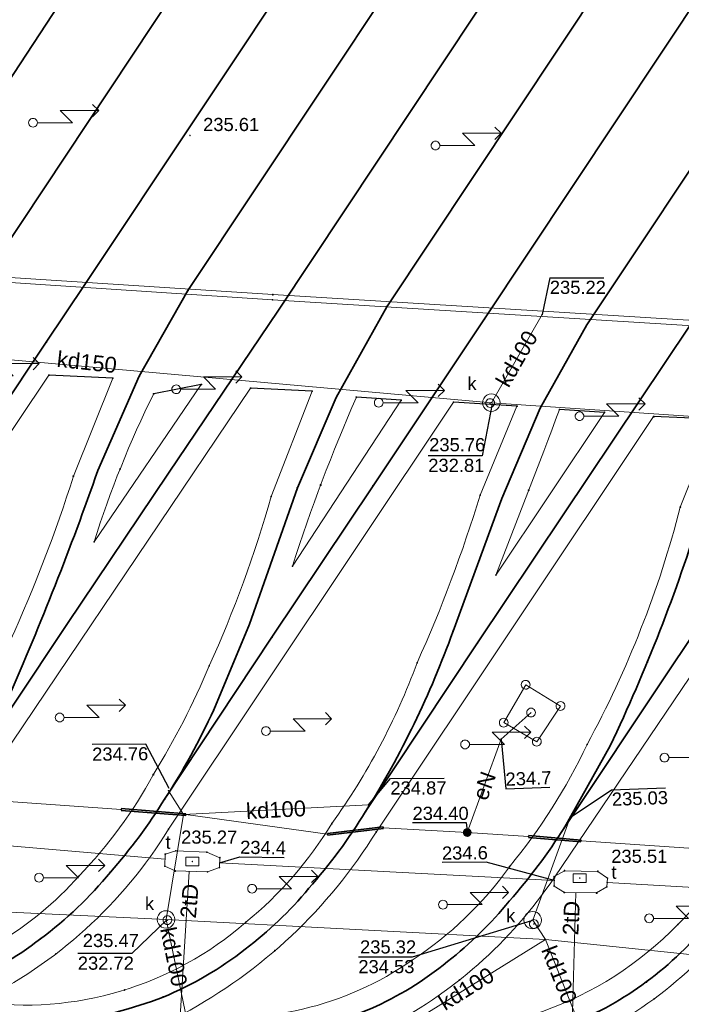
# Model space of a CAD drawing. Header units: metres. Extents: x 6603648 to 6604252, y 5739748 to 5740166.
# Tile 25 of 98: x 6603904 to 6603942, y 5739851 to 5739907. Entities that reach past the tile are written whole.
import ezdxf
from ezdxf.enums import TextEntityAlignment as Align

# ---------------------------------------------------------------- set-up
doc = ezdxf.new("R2010")
doc.units = ezdxf.units.M
doc.layers.get('0').update_dxf_attribs({"color": 252, "linetype": 'CONTINUOUS'})
for name, color, linetype, lineweight in [('GSLKOU', 252, 'CONTINUOUS', 18), ('GSLKRW', 252, 'CONTINUOUS', 25), ('GSLTTR', 252, 'CONTINUOUS', 35), ('GSPPRB', 252, 'CONTINUOUS', 18), ('GSPWPS', 252, 'CONTINUOUS', 13), ('GSPWPS_O', 252, 'CONTINUOUS', 13), ('GSSPDR', 252, 'CONTINUOUS', 18), ('GULENN', 252, 'CONTINUOUS', 18), ('GULENN_O', 252, 'CONTINUOUS', 18), ('GULEOR', 252, 'CONTINUOUS', 35), ('GULKDP', 252, 'CONTINUOUS', 18), ('GULKDP_O', 252, 'CONTINUOUS', 18), ('GULTPR', 252, 'CONTINUOUS', 18), ('GULTPR_O', 252, 'CONTINUOUS', 18), ('GUPISL', 252, 'CONTINUOUS', 18), ('GUPKSD', 252, 'CONTINUOUS', 18), ('GUPKWZ', 252, 'CONTINUOUS', 18), ('GUPKWZ_O', 252, 'CONTINUOUS', 18), ('GUPTWZ', 252, 'CONTINUOUS', 18), ('GUPTWZ_O', 252, 'CONTINUOUS', 18), ('GUSIKP', 252, 'CONTINUOUS', 18), ('GUSISL', 252, 'CONTINUOUS', 18)]:
    doc.layers.add(name, color=color, linetype=linetype, lineweight=lineweight)
for name, color, linetype in [('GUPESH', 252, 'CONTINUOUS'), ('GUPESH_O', 252, 'CONTINUOUS'), ('GUPEUI', 252, 'CONTINUOUS'), ('GUPKSH', 252, 'CONTINUOUS'), ('GUPKSH_O', 252, 'CONTINUOUS'), ('GUPTSH', 252, 'CONTINUOUS'), ('GUPTSH_O', 252, 'CONTINUOUS')]:
    doc.layers.add(name, color=color, linetype=linetype)
doc.styles.add('Arial', font='arial.ttf')

# ---------------------------------------------------------------- blocks, each defined once
blk = doc.blocks.new('GSPPRB0')
blk.add_lwpolyline([(-0.007955, 0.0225), (0.007955, 0.0225), (0.0225, 0.007955), (0.0225, -0.007955), (0.007955, -0.0225), (-0.007955, -0.0225), (-0.0225, -0.007955), (-0.0225, 0.007955)], close=True)
blk = doc.blocks.new('GSPWPS1')
blk.add_hatch(color=256).paths.add_polyline_path([(0, 0.045), (-0.011647, 0.043467), (-0.0225, 0.038971), (-0.03182, 0.03182), (-0.038971, 0.0225), (-0.043467, 0.011647), (-0.045, 0), (-0.043467, -0.011647), (-0.038971, -0.0225), (-0.03182, -0.03182), (-0.0225, -0.038971), (-0.011647, -0.043467), (0, -0.045), (0.011647, -0.043467), (0.0225, -0.038971), (0.03182, -0.03182), (0.038971, -0.0225), (0.043467, -0.011647), (0.045, 0), (0.043467, 0.011647), (0.038971, 0.0225), (0.03182, 0.03182), (0.0225, 0.038971), (0.011647, 0.043467)])
blk = doc.blocks.new('GUPISL1_5')
for points in [[(0.25, 0), (2.25, 0), (1.55, 0.7), (3.75, 0.7)], [(3.396745, 1.05234), (3.75, 0.7), (3.396745, 0.34766)]]:
    blk.add_lwpolyline(points)
blk.add_lwpolyline([(0.25, 0), (0.241481, -0.064705), (0.216506, -0.125), (0.176777, -0.176777), (0.125, -0.216506), (0.064705, -0.241481), (0, -0.25), (-0.064705, -0.241481), (-0.125, -0.216506), (-0.176777, -0.176777), (-0.216506, -0.125), (-0.241481, -0.064705), (-0.25, 0), (-0.241481, 0.064705), (-0.216506, 0.125), (-0.176777, 0.176777), (-0.125, 0.216506), (-0.064705, 0.241481), (0, 0.25), (0.064705, 0.241481), (0.125, 0.216506), (0.176777, 0.176777), (0.216506, 0.125), (0.241481, 0.064705)], close=True)
blk = doc.blocks.new('GUPESH1')
blk.add_hatch(color=256).paths.add_polyline_path([(0, 0.045), (-0.011647, 0.043467), (-0.0225, 0.038971), (-0.03182, 0.03182), (-0.038971, 0.0225), (-0.043467, 0.011647), (-0.045, 0), (-0.043467, -0.011647), (-0.038971, -0.0225), (-0.03182, -0.03182), (-0.0225, -0.038971), (-0.011647, -0.043467), (0, -0.045), (0.011647, -0.043467), (0.0225, -0.038971), (0.03182, -0.03182), (0.038971, -0.0225), (0.043467, -0.011647), (0.045, 0), (0.043467, 0.011647), (0.038971, 0.0225), (0.03182, 0.03182), (0.0225, 0.038971), (0.011647, 0.043467)])
blk = doc.blocks.new('GUPISL1_4')
blk.add_lwpolyline([(0.25, 0), (0.241481, -0.064705), (0.216506, -0.125), (0.176777, -0.176777), (0.125, -0.216506), (0.064705, -0.241481), (0, -0.25), (-0.064705, -0.241481), (-0.125, -0.216506), (-0.176777, -0.176777), (-0.216506, -0.125), (-0.241481, -0.064705), (-0.25, 0), (-0.241481, 0.064705), (-0.216506, 0.125), (-0.176777, 0.176777), (-0.125, 0.216506), (-0.064705, 0.241481), (0, 0.25), (0.064705, 0.241481), (0.125, 0.216506), (0.176777, 0.176777), (0.216506, 0.125), (0.241481, 0.064705)], close=True)
blk = doc.blocks.new('GUPEUI1')
blk.add_hatch(color=256).paths.add_polyline_path([(0, 0.25), (-0.064705, 0.241481), (-0.125, 0.216506), (-0.176777, 0.176777), (-0.216506, 0.125), (-0.241481, 0.064705), (-0.25, 0), (-0.241481, -0.064705), (-0.216506, -0.125), (-0.176777, -0.176777), (-0.125, -0.216506), (-0.064705, -0.241481), (0, -0.25), (0.064705, -0.241481), (0.125, -0.216506), (0.176777, -0.176777), (0.216506, -0.125), (0.241481, -0.064705), (0.25, 0), (0.241481, 0.064705), (0.216506, 0.125), (0.176777, 0.176777), (0.125, 0.216506), (0.064705, 0.241481)])
blk = doc.blocks.new('GUPTSH1')
blk.add_hatch(color=256).paths.add_polyline_path([(0, 0.045), (-0.011647, 0.043467), (-0.0225, 0.038971), (-0.03182, 0.03182), (-0.038971, 0.0225), (-0.043467, 0.011647), (-0.045, 0), (-0.043467, -0.011647), (-0.038971, -0.0225), (-0.03182, -0.03182), (-0.0225, -0.038971), (-0.011647, -0.043467), (0, -0.045), (0.011647, -0.043467), (0.0225, -0.038971), (0.03182, -0.03182), (0.038971, -0.0225), (0.043467, -0.011647), (0.045, 0), (0.043467, 0.011647), (0.038971, 0.0225), (0.03182, 0.03182), (0.0225, 0.038971), (0.011647, 0.043467)])
blk = doc.blocks.new('GUPKWZ1_1')
blk.add_lwpolyline([(0.25, 0), (0.241481, -0.064705), (0.216506, -0.125), (0.176777, -0.176777), (0.125, -0.216506), (0.064705, -0.241481), (0, -0.25), (-0.064705, -0.241481), (-0.125, -0.216506), (-0.176777, -0.176777), (-0.216506, -0.125), (-0.241481, -0.064705), (-0.25, 0), (-0.241481, 0.064705), (-0.216506, 0.125), (-0.176777, 0.176777), (-0.125, 0.216506), (-0.064705, 0.241481), (0, 0.25), (0.064705, 0.241481), (0.125, 0.216506), (0.176777, 0.176777), (0.216506, 0.125), (0.241481, 0.064705)], close=True)
blk = doc.blocks.new('GUPKSD1_1')
blk.add_lwpolyline([(0.5, 0), (0.482963, -0.12941), (0.433013, -0.25), (0.353553, -0.353553), (0.25, -0.433013), (0.12941, -0.482963), (0, -0.5), (-0.12941, -0.482963), (-0.25, -0.433013), (-0.353553, -0.353553), (-0.433013, -0.25), (-0.482963, -0.12941), (-0.5, 0), (-0.482963, 0.12941), (-0.433013, 0.25), (-0.353553, 0.353553), (-0.25, 0.433013), (-0.12941, 0.482963), (0, 0.5), (0.12941, 0.482963), (0.25, 0.433013), (0.353553, 0.353553), (0.433013, 0.25), (0.482963, 0.12941)], close=True)
blk = doc.blocks.new('GUPTWZ1_3')
blk.add_lwpolyline([(0.375, -0.25), (-0.375, -0.25), (-0.375, 0.25), (0.375, 0.25)], close=True)
blk = doc.blocks.new('GUPKSH1')
blk.add_hatch(color=256).paths.add_polyline_path([(0, 0.045), (-0.011647, 0.043467), (-0.0225, 0.038971), (-0.03182, 0.03182), (-0.038971, 0.0225), (-0.043467, 0.011647), (-0.045, 0), (-0.043467, -0.011647), (-0.038971, -0.0225), (-0.03182, -0.03182), (-0.0225, -0.038971), (-0.011647, -0.043467), (0, -0.045), (0.011647, -0.043467), (0.0225, -0.038971), (0.03182, -0.03182), (0.038971, -0.0225), (0.043467, -0.011647), (0.045, 0), (0.043467, 0.011647), (0.038971, 0.0225), (0.03182, 0.03182), (0.0225, 0.038971), (0.011647, 0.043467)])
blk = doc.blocks.new('GUSISL2_1')
blk.add_lwpolyline([(0.25, 0), (0.241481, -0.064705), (0.216506, -0.125), (0.176777, -0.176777), (0.125, -0.216506), (0.064705, -0.241481), (0, -0.25), (-0.064705, -0.241481), (-0.125, -0.216506), (-0.176777, -0.176777), (-0.216506, -0.125), (-0.241481, -0.064705), (-0.25, 0), (-0.241481, 0.064705), (-0.216506, 0.125), (-0.176777, 0.176777), (-0.125, 0.216506), (-0.064705, 0.241481), (0, 0.25), (0.064705, 0.241481), (0.125, 0.216506), (0.176777, 0.176777), (0.216506, 0.125), (0.241481, 0.064705)], close=True)

msp = doc.modelspace()

# ---------------------------------------------------------------- linework, layer by layer
at = {"layer": 'GSLKOU'}
for points in [[(6603905.421, 5739886.543), (6603889.689, 5739863.073)], [(6603909.065, 5739886.376), (6603906.817, 5739880.769)], [(6603916.939, 5739885.803), (6603899.387, 5739859.766)], [(6603914.124, 5739886.007), (6603908.003, 5739877.022)], [(6603920.453, 5739885.624), (6603918.113, 5739879.615)], [(6603925.535, 5739885.105), (6603919.333, 5739875.639)], [(6603928.527, 5739885.005), (6603912.253, 5739860.614)], [(6603932.153, 5739884.768), (6603930.044, 5739879.694)], [(6603939.956, 5739884.174), (6603924.109, 5739860.451)], [(6603937.151, 5739884.418), (6603930.946, 5739875.122)], [(6603943.5, 5739884.035), (6603941.481, 5739879.003)], [(6603951.593, 5739883.457), (6603934.284, 5739857.845)]]:
    msp.add_lwpolyline(points, dxfattribs=at)
for points in [[(6603911.404, 5739885.472, 0.039473), (6603908.003, 5739877.022)], [(6603922.98, 5739885.284, 0.026304), (6603919.333, 5739875.639)], [(6603934.587, 5739884.576, -0.001097), (6603930.946, 5739875.122)], [(6603906.817, 5739880.769, -0.029516), (6603903.215, 5739871.365)], [(6603918.113, 5739879.615, -0.037085), (6603914.577, 5739869.943)], [(6603930.044, 5739879.694, -0.031855), (6603926.446, 5739870.11)], [(6603941.481, 5739879.003, -0.061178), (6603936.161, 5739865.454)], [(6603914.577, 5739869.943, -0.038964), (6603911.381, 5739863.727)], [(6603926.446, 5739870.11, -0.06691), (6603921.579, 5739860.931)], [(6603936.161, 5739865.454, -0.062195), (6603931.731, 5739858.474)], [(6603911.381, 5739863.727, -0.067537), (6603907.146, 5739857.951)], [(6603921.579, 5739860.931, -0.08371), (6603916.671, 5739855.301)], [(6603945.838, 5739861.247, -0.083497), (6603941.339, 5739855.175)], [(6603901.369, 5739850.754, 0.142661), (6603912.253, 5739860.614)], [(6603913.056, 5739850.058, 0.131918), (6603924.109, 5739860.451)], [(6603931.731, 5739858.474, -0.091719), (6603926.167, 5739853.131)], [(6603907.146, 5739857.951, -0.077474), (6603902.452, 5739854.086)], [(6603924.466, 5739849.186, 0.127635), (6603934.284, 5739857.845)], [(6603935.693, 5739848.421, 0.141911), (6603945.616, 5739856.852)], [(6603916.671, 5739855.301, -0.217444), (6603901.369, 5739850.754)], [(6603941.339, 5739855.175, -0.234135), (6603924.466, 5739849.186)], [(6603952.961, 5739854.678, -0.250532), (6603935.693, 5739848.421)], [(6603926.167, 5739853.131, -0.191375), (6603913.056, 5739850.058)]]:
    msp.add_lwpolyline(points, format="xyb", dxfattribs=at)
at = {"layer": 'GSLKRW'}
for points in [[(6603909.065, 5739886.376), (6603905.421, 5739886.543)], [(6603914.124, 5739886.007), (6603911.404, 5739885.472)], [(6603920.453, 5739885.624), (6603916.939, 5739885.803)], [(6603925.535, 5739885.105), (6603922.98, 5739885.284)], [(6603932.153, 5739884.768), (6603928.527, 5739885.005)], [(6603937.151, 5739884.418), (6603934.587, 5739884.576)], [(6603943.5, 5739884.035), (6603939.956, 5739884.174)]]:
    msp.add_lwpolyline(points, dxfattribs=at)
at = {"layer": 'GSLTTR'}
for points in [[(6603896.25, 5739892.88), (6603911.631, 5739916.334), (6603950.637, 5739974.765), (6603974.788, 5740010.882), (6603979.5, 5740017.849, -0.000192), (6603983.94, 5740024.508, -0.001582), (6603986.204, 5740027.9, 0.000426), (6603988.97, 5740031.98, 0.004336), (6603993.815, 5740039.164, -0.036542), (6603995.936, 5740042.396, -0.023585), (6603997.69, 5740044.459, -0.03739), (6604000.116, 5740046.765, -0.047473), (6604003.608, 5740049.112, -0.040836), (6604006.48, 5740050.414, -0.06058), (6604013.511, 5740051.817)], [(6603907.47, 5739891.72), (6603959.098, 5739969.244), (6603986.911, 5740010.264), (6603996.213, 5740024.022), (6603999.054, 5740028.236), (6604001.548, 5740031.898), (6604004.612, 5740036.486, -0.022703), (6604006.814, 5740039.93, -0.028265), (6604009.033, 5740042.819, -0.0332), (6604011.444, 5740045.328, -0.033324), (6604013.909, 5740047.316, -0.038936), (6604016.259, 5740048.77, -0.035485), (6604018.729, 5740049.816, -0.028406), (6604020.906, 5740050.418, -0.05685), (6604026.813, 5740050.914)], [(6603918.53, 5739890.25), (6603967.354, 5739963.72), (6603998.333, 5740009.765), (6604011.058, 5740028.486), (6604015.654, 5740035.184, -0.01128), (6604017.415, 5740037.975, -0.01685), (6604019.277, 5740040.65, -0.034438), (6604021.279, 5740043.153, -0.03057), (6604023.336, 5740045.131, -0.025118), (6604025.371, 5740046.679, -0.035187), (6604027.47, 5740047.97, -0.026479), (6604029.461, 5740048.856, -0.029223), (6604031.315, 5740049.468, -0.059118), (6604037.573, 5740050.167)], [(6603930.3, 5739889.75), (6603975.754, 5739958.134), (6604009.346, 5740008.406), (6604016.521, 5740019.144), (6604020.679, 5740025.269), (6604027.863, 5740035.702, -0.024055), (6604029.884, 5740038.808, -0.027156), (6604032.159, 5740041.665, -0.038167), (6604034.604, 5740044.144, -0.042207), (6604037.718, 5740046.421, -0.044888), (6604040.675, 5740047.94, -0.03282), (6604043.302, 5740048.782, -0.061151), (6604048.92, 5740049.444)], [(6603901.36, 5739891.53), (6603916.374, 5739914.169), (6603955.103, 5739971.81), (6603980.959, 5740010.601, 0.026695), (6603983.431, 5740014.593, 0.023228), (6603984.865, 5740017.451, 0.008916), (6603986.018, 5740020.406, -0.006077), (6603987.85, 5740025.899, -0.016236), (6603989.33, 5740030.039, -0.042441), (6603993.815, 5740039.164)], [(6603890.56, 5739893.46), (6603896.116, 5739902.176, 0.000041), (6603907.659, 5739919.48, -0.001358), (6603946.278, 5739977.418, 0.000034), (6603959.449, 5739997.022, 0.00105), (6603968.392, 5740010.336, 0.023015), (6603970.977, 5740014.207, 0.021063), (6603972.91, 5740017.72, 0.021733), (6603974.872, 5740022.245, -0.013064), (6603976.367, 5740026.691, -0.011544), (6603978.438, 5740031.854, -0.017105), (6603979.474, 5740034.203, -0.012345), (6603981.751, 5740038.486)], [(6603913.36, 5739891.38), (6603963.299, 5739966.418), (6603992.674, 5740010.235, 0.036233), (6603995.876, 5740016.153), (6603996.989, 5740018.674), (6603999.115, 5740024.634, -0.012661), (6603999.992, 5740027.05, -0.03074), (6604002.179, 5740031.811), (6604004.612, 5740036.486)], [(6603936.14, 5739889.42), (6603979.982, 5739955.244), (6604015.288, 5740008.042), (6604016.857, 5740010.501, 0.024999), (6604018.396, 5740013.326, 0.036034), (6604020.855, 5740019.815), (6604021.885, 5740022.946), (6604023.678, 5740027.437), (6604025.94, 5740032.022), (6604027.863, 5740035.702)], [(6603924.71, 5739890.45), (6603971.58, 5739960.908), (6604003.854, 5740009.079), (6604005.813, 5740012.082, 0.018725), (6604007.31, 5740015.026, 0.032928), (6604010.121, 5740022.588), (6604012.117, 5740027.69), (6604013.461, 5740030.853), (6604015.654, 5740035.184)], [(6603913.36, 5739891.38), (6603910.58, 5739886.49), (6603908.21, 5739881.09, -0.019659), (6603903.08, 5739868.08), (6603900.37, 5739863.21, -0.046563), (6603897.02, 5739858.63, -0.070182), (6603892.83, 5739854.71, -0.060659), (6603888.63, 5739852.44, -0.033923), (6603886.15, 5739851.65, -0.071703), (6603878.04, 5739851.1)], [(6603924.71, 5739890.45), (6603921.82, 5739885.26), (6603919.61, 5739880.11), (6603916.88, 5739872.33), (6603914.83, 5739867.43, -0.03625), (6603912.03, 5739862.33, -0.0414), (6603908.93, 5739858.16, -0.060648), (6603904.94, 5739854.36, -0.069807), (6603900.37, 5739851.72, -0.10975), (6603889.78, 5739850.33)], [(6603936.14, 5739889.42), (6603933.48, 5739884.65), (6603931.29, 5739879.5), (6603928.5, 5739871.92, -0.054006), (6603923.51, 5739861.63, -0.044837), (6603920.25, 5739857.22, -0.056421), (6603916.63, 5739853.76, -0.06823), (6603911.95, 5739851.03, -0.122326), (6603900.86, 5739849.6)], [(6603947.54, 5739888.54), (6603944.89, 5739883.88), (6603942.68, 5739878.71, -0.03547), (6603937.48, 5739865.37), (6603934.86, 5739860.71, -0.039206), (6603931.71, 5739856.51, -0.05499), (6603928.19, 5739853.06, -0.068432), (6603923.79, 5739850.36, -0.129582), (6603912.45, 5739848.85)], [(6603958.8, 5739887.37), (6603956.3, 5739882.87), (6603954.26, 5739878.04), (6603951.3, 5739869.74, -0.052984), (6603946.55, 5739860.13), (6603943.2, 5739855.45, -0.066909), (6603939.54, 5739851.89, -0.061477), (6603935.29, 5739849.51, -0.113204), (6603924.31, 5739848.03)]]:
    msp.add_lwpolyline(points, format="xyb", dxfattribs=at)
for points in [[(6603907.47, 5739891.72), (6603905.27, 5739888.43), (6603899.57, 5739879.89), (6603893.99, 5739871.6), (6603888.91, 5739863.94)], [(6603918.53, 5739890.25), (6603912.25, 5739880.94), (6603906.44, 5739872.3), (6603900.37, 5739863.21)], [(6603930.3, 5739889.75), (6603923.93, 5739880.22), (6603918.16, 5739871.58), (6603912.03, 5739862.33)], [(6603942.04, 5739889.39), (6603934.79, 5739878.56), (6603929.9, 5739871.25), (6603923.51, 5739861.63)], [(6603953.04, 5739887.82), (6603946.98, 5739878.83), (6603940.79, 5739869.6), (6603934.86, 5739860.71)]]:
    msp.add_lwpolyline(points, dxfattribs=at)
at = {"layer": 'GSSPDR'}
msp.add_lwpolyline([(6603883.895, 5739893.103), (6603918.188, 5739890.849), (6604012.115, 5739885.04), (6604014.514, 5739884.891), (6604014.561, 5739885.204), (6604012.299, 5739885.344), (6603918.212, 5739891.14), (6603884.06, 5739893.356)], dxfattribs=at)
at = {"layer": 'GULENN'}
for points in [[(6603929.311, 5739860.426), (6603931.244, 5739865.756), (6603932.959, 5739867.275)], [(6603909.55, 5739861.74), (6603900.666, 5739862.362)], [(6603921.331, 5739860.326), (6603913.237, 5739861.444)], [(6603932.816, 5739860.196), (6603929.311, 5739860.426), (6603924.514, 5739860.7)], [(6603944.485, 5739859.369), (6603935.812, 5739859.946)]]:
    msp.add_lwpolyline(points, dxfattribs=at)
at = {"layer": 'GULEOR'}
for points in [[(6603909.546, 5739861.69), (6603913.233, 5739861.394)], [(6603913.241, 5739861.494), (6603909.554, 5739861.79)], [(6603921.325, 5739860.375), (6603924.508, 5739860.749)], [(6603924.52, 5739860.65), (6603921.337, 5739860.276)], [(6603935.808, 5739859.896), (6603932.812, 5739860.146)], [(6603932.82, 5739860.246), (6603935.816, 5739859.996)]]:
    msp.add_lwpolyline(points, dxfattribs=at)
at = {"layer": 'GULKDP'}
for points in [[(6603990.419, 5739850.718), (6603970.741, 5739851.771), (6603969.771, 5739851.904), (6603946.905, 5739853.447), (6603945.872, 5739853.066), (6603933.785, 5739854.314), (6603912.107, 5739855.46), (6603897.847, 5739856.128), (6603898.732, 5739857.042), (6603897.847, 5739856.128), (6603875, 5739857.198), (6603834.465, 5739859.186), (6603804.951, 5739878.959), (6603779.971, 5739895.121), (6603766.206, 5739905.698), (6603764.477, 5739907.103)], [(6603930.689, 5739884.968), (6603933.588, 5739889.998)], [(6603971.163, 5739882.219), (6603930.689, 5739884.968), (6603885.357, 5739889.021)], [(6603912.249, 5739862.814), (6603913.107, 5739861.451), (6603912.107, 5739855.46)], [(6603923.668, 5739862.003), (6603913.107, 5739861.451)], [(6603935.195, 5739861.284), (6603933.052, 5739855.419)], [(6603910.277, 5739848.962), (6603913.326, 5739849.563), (6603912.107, 5739855.46)], [(6603933.052, 5739855.419), (6603933.785, 5739854.314)], [(6603924.689, 5739848), (6603924.735, 5739848.701), (6603933.785, 5739854.314)], [(6603936.267, 5739847.232), (6603936.313, 5739847.933), (6603933.785, 5739854.314)]]:
    msp.add_lwpolyline(points, dxfattribs=at)
at = {"layer": 'GULTPR'}
for points in [[(6603891.374, 5739860.675), (6603912.054, 5739858.911)], [(6603915.17, 5739858.689), (6603934.281, 5739857.69)], [(6603913.436, 5739858.205), (6603912.73, 5739846.851)], [(6603937.307, 5739857.573), (6603957.82, 5739856.383)], [(6603935.514, 5739856.991), (6603935.185, 5739845.35)]]:
    msp.add_lwpolyline(points, dxfattribs=at)
at = {"layer": 'GUPESH_O', "flags": 128}
for points in [[(6603931.244, 5739865.756), (6603931.519, 5739862.919), (6603934.037, 5739863.011)], [(6603929.343, 5739860.412), (6603929.268, 5739860.973), (6603926.188, 5739860.973)]]:
    msp.add_lwpolyline(points, dxfattribs=at)
at = {"layer": 'GUPKSH_O', "flags": 128}
for points in [[(6603934.028, 5739892.104), (6603933.588, 5739889.998)], [(6603934.028, 5739892.104), (6603937.108, 5739892.104)], [(6603930.727, 5739884.913), (6603930.165, 5739881.938), (6603927.085, 5739881.938)], [(6603912.292, 5739862.929), (6603910.963, 5739865.471), (6603907.883, 5739865.443)], [(6603923.668, 5739862.003), (6603924.922, 5739863.517), (6603928.002, 5739863.519)], [(6603935.195, 5739861.284), (6603937.554, 5739862.87), (6603940.633, 5739862.971)], [(6603912.15, 5739855.434), (6603910.149, 5739853.512), (6603907.069, 5739853.512)], [(6603932.975, 5739855.387), (6603926.172, 5739853.314), (6603923.092, 5739853.314)]]:
    msp.add_lwpolyline(points, dxfattribs=at)
at = {"layer": 'GUPTSH_O', "flags": 128}
for points in [[(6603915.17, 5739858.689), (6603916.331, 5739859.039), (6603918.851, 5739858.995)], [(6603934.281, 5739857.69), (6603930.391, 5739858.722), (6603927.871, 5739858.704)]]:
    msp.add_lwpolyline(points, dxfattribs=at)
at = {"layer": 'GUSIKP'}
for points in [[(6603912.066, 5739859.185), (6603912.664, 5739859.382), (6603914.436, 5739859.299), (6603915.182, 5739858.986), (6603915.16, 5739858.426), (6603914.477, 5739858.175), (6603912.621, 5739858.228), (6603912.037, 5739858.501)], [(6603934.278, 5739857.909), (6603934.864, 5739858.243), (6603936.768, 5739858.206), (6603937.328, 5739857.821), (6603937.287, 5739857.325), (6603936.701, 5739856.974), (6603934.86, 5739857), (6603934.277, 5739857.368)]]:
    msp.add_lwpolyline(points, close=True, dxfattribs=at)
at = {"layer": 'GUSISL'}
msp.add_lwpolyline([(6603932.649, 5739868.862), (6603934.638, 5739867.649), (6603933.287, 5739865.611), (6603931.395, 5739866.699)], close=True, dxfattribs=at)

# ---------------------------------------------------------------- block references
at = {"layer": 'GSPPRB', "rotation": 90}
for p in [(6603907.47, 5739891.72), (6603913.36, 5739891.38), (6603918.188, 5739890.849), (6603918.212, 5739891.14), (6603918.53, 5739890.25), (6603924.71, 5739890.45), (6603930.3, 5739889.75), (6603936.14, 5739889.42), (6603905.27, 5739888.43), (6603905.421, 5739886.543), (6603909.065, 5739886.376), (6603910.58, 5739886.49), (6603914.124, 5739886.007), (6603916.939, 5739885.803), (6603920.453, 5739885.624), (6603911.404, 5739885.472), (6603921.82, 5739885.26), (6603922.98, 5739885.284), (6603925.535, 5739885.105), (6603928.527, 5739885.005), (6603932.153, 5739884.768), (6603933.48, 5739884.65), (6603934.587, 5739884.576), (6603937.151, 5739884.418), (6603939.956, 5739884.174), (6603909.48, 5739881.173), (6603906.817, 5739880.769), (6603908.21, 5739881.09), (6603912.25, 5739880.94), (6603919.61, 5739880.11), (6603920.941, 5739880.272), (6603923.93, 5739880.22), (6603918.113, 5739879.615), (6603930.044, 5739879.694), (6603931.29, 5739879.5), (6603932.819, 5739879.97), (6603941.481, 5739879.003), (6603934.79, 5739878.56), (6603908.003, 5739877.022), (6603919.333, 5739875.639), (6603930.946, 5739875.122), (6603905.2, 5739873.1), (6603906.44, 5739872.3), (6603916.88, 5739872.33), (6603918.16, 5739871.58), (6603928.5, 5739871.92), (6603929.9, 5739871.25), (6603914.577, 5739869.943), (6603926.446, 5739870.11), (6603939.6, 5739870.16), (6603940.79, 5739869.6), (6603914.83, 5739867.43), (6603926.36, 5739866.8), (6603936.161, 5739865.454), (6603937.48, 5739865.37), (6603911.381, 5739863.727), (6603912.03, 5739862.33), (6603909.55, 5739861.74), (6603913.237, 5739861.444), (6603923.51, 5739861.63), (6603921.579, 5739860.931), (6603912.253, 5739860.614), (6603921.331, 5739860.326), (6603924.109, 5739860.451), (6603924.514, 5739860.7), (6603934.86, 5739860.71), (6603932.816, 5739860.196), (6603935.812, 5739859.946), (6603912.066, 5739859.185), (6603912.664, 5739859.382), (6603914.436, 5739859.299), (6603915.182, 5739858.986), (6603908.93, 5739858.16), (6603912.037, 5739858.501), (6603912.621, 5739858.228), (6603914.477, 5739858.175), (6603915.16, 5739858.426), (6603931.731, 5739858.474), (6603934.864, 5739858.243), (6603936.768, 5739858.206), (6603907.146, 5739857.951), (6603934.278, 5739857.909), (6603934.284, 5739857.845), (6603937.328, 5739857.821), (6603920.25, 5739857.22), (6603934.277, 5739857.368), (6603934.86, 5739857), (6603936.701, 5739856.974), (6603937.287, 5739857.325), (6603931.71, 5739856.51), (6603916.671, 5739855.301), (6603941.339, 5739855.175), (6603904.94, 5739854.36), (6603916.63, 5739853.76), (6603918.334, 5739853.684), (6603905.815, 5739853.493), (6603926.167, 5739853.131), (6603928.19, 5739853.06), (6603928.87, 5739852.005), (6603939.54, 5739851.89), (6603909.737, 5739851.432), (6603911.95, 5739851.03), (6603939.984, 5739850.927)]:
    msp.add_blockref('GSPPRB0', p, dxfattribs=at)
at = {"layer": 'GSPWPS', "rotation": 90}
msp.add_blockref('GSPWPS1', (6603913.476, 5739900.232), dxfattribs=at)
at = {"layer": 'GUPESH', "rotation": 90}
for p in [(6603931.244, 5739865.756), (6603929.311, 5739860.426)]:
    msp.add_blockref('GUPESH1', p, dxfattribs=at)
at = {"layer": 'GUPEUI', "rotation": 90}
msp.add_blockref('GUPEUI1', (6603929.311, 5739860.426), dxfattribs=at)
at = {"layer": 'GUPISL'}
for name, p, rotation in [('GUPISL1_5', (6603904.511, 5739900.955), 359.9999974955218), ('GUPISL1_5', (6603927.5, 5739899.655), 359.9999974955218), ('GUPISL1_5', (6603901.121, 5739886.506), 359.9999974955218), ('GUPISL1_5', (6603912.689, 5739885.738), 359.9999974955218), ('GUPISL1_5', (6603924.257, 5739884.97), 359.9999974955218), ('GUPISL1_5', (6603935.725, 5739884.199), 359.9999974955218), ('GUPISL1_5', (6603906.034, 5739866.991), 359.9999974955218), ('GUPISL1_5', (6603917.812, 5739866.217), 359.9999974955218), ('GUPISL1_4', (6603932.959, 5739867.275), 90), ('GUPISL1_5', (6603929.19, 5739865.454), 359.9999974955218), ('GUPISL1_5', (6603940.577, 5739864.702), 359.9999974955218), ('GUPISL1_5', (6603904.857, 5739857.845), 359.9999974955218), ('GUPISL1_5', (6603917.025, 5739857.214), 359.9999974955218), ('GUPISL1_5', (6603927.923, 5739856.307), 359.9999974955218), ('GUPISL1_5', (6603939.702, 5739855.523), 359.9999974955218)]:
    msp.add_blockref(name, p, dxfattribs=dict(at, rotation=rotation))
at = {"layer": 'GUPKSD', "rotation": 90}
for p in [(6603930.689, 5739884.968), (6603912.107, 5739855.46), (6603933.052, 5739855.419)]:
    msp.add_blockref('GUPKSD1_1', p, dxfattribs=at)
at = {"layer": 'GUPKSH', "rotation": 90}
for p in [(6603933.588, 5739889.998), (6603930.619, 5739884.947), (6603930.689, 5739884.968), (6603912.249, 5739862.814), (6603923.668, 5739862.003), (6603935.195, 5739861.284), (6603912.107, 5739855.46), (6603912.188, 5739855.422), (6603933.052, 5739855.419), (6603933.117, 5739855.201)]:
    msp.add_blockref('GUPKSH1', p, dxfattribs=at)
at = {"layer": 'GUPKWZ', "rotation": 90}
for p in [(6603930.619, 5739884.947), (6603912.188, 5739855.422), (6603933.117, 5739855.201)]:
    msp.add_blockref('GUPKWZ1_1', p, dxfattribs=at)
at = {"layer": 'GUPTSH', "rotation": 90}
for p in [(6603913.611, 5739858.771), (6603915.17, 5739858.689), (6603934.281, 5739857.69), (6603935.737, 5739857.824), (6603937.307, 5739857.573)]:
    msp.add_blockref('GUPTSH1', p, dxfattribs=at)
at = {"layer": 'GUPTWZ', "rotation": 359.9999974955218}
for p in [(6603913.611, 5739858.771), (6603935.737, 5739857.824)]:
    msp.add_blockref('GUPTWZ1_3', p, dxfattribs=at)
at = {"layer": 'GUSISL'}
for p, rotation in [((6603932.649, 5739868.862), 328.619199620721), ((6603932.649, 5739868.862), 59.91276100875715), ((6603932.649, 5739868.862), 14.26598031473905), ((6603934.638, 5739867.649), 282.5367777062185), ((6603931.395, 5739866.699), 105.0054075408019), ((6603933.287, 5739865.611), 193.2762049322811)]:
    msp.add_blockref('GUSISL2_1', p, dxfattribs=dict(at, rotation=rotation))

# ---------------------------------------------------------------- texts
at = {"layer": 'GSPWPS_O', "style": 'Arial'}
msp.add_text('235.61', height=0.75, rotation=360, dxfattribs=at).set_placement((6603914.226, 5739900.482))
at = {"layer": 'GULENN_O', "style": 'Arial'}
msp.add_text('eN', height=0.9, rotation=70.0619, dxfattribs=at).set_placement((6603930.701, 5739862.937), align=Align.CENTER)
at = {"layer": 'GULKDP_O', "style": 'Arial'}
for s, rotation, p in [('kd100', 60.033, (6603932.528, 5739887.258)), ('kd150', 353.7432, (6603907.54, 5739886.841)), ('kd100', 2.9902, (6603918.411, 5739861.278)), ('kd100', 281.6771, (6603912.115, 5739853.242)), ('kd100', 291.6188, (6603934.156, 5739852.136)), ('kd100', 31.808, (6603929.497, 5739851.125))]:
    msp.add_text(s, height=0.9, rotation=rotation, dxfattribs=at).set_placement(p, align=Align.CENTER)
at = {"layer": 'GULTPR_O', "style": 'Arial'}
for rotation, p in [(85.2889, (6603913.891, 5739856.476)), (87.2306, (6603935.701, 5739855.519))]:
    msp.add_text('2tD', height=0.9, rotation=rotation, dxfattribs=at).set_placement(p, align=Align.CENTER)
at = {"layer": 'GUPESH_O', "style": 'Arial'}
for s, rotation, p in [('234.7', 2.0874, (6603931.513, 5739863.091)), ('234.40', 360, (6603926.188, 5739861.146))]:
    msp.add_text(s, height=0.75, rotation=rotation, dxfattribs=at).set_placement(p)
at = {"layer": 'GUPKSH_O', "style": 'Arial'}
for s, rotation, p in [('235.22', 360, (6603934.028, 5739891.182)), ('235.76', 360, (6603927.138, 5739882.197)), ('232.81', 360, (6603927.085, 5739881.016)), ('234.76', 0.5208, (6603907.892, 5739864.521)), ('234.87', 0.0447, (6603924.923, 5739862.594)), ('235.03', 1.8877, (6603937.585, 5739861.948)), ('235.47', 360, (6603907.354, 5739853.884)), ('235.32', 360, (6603923.188, 5739853.517)), ('232.72', 360, (6603907.069, 5739852.59)), ('234.53', 360, (6603923.092, 5739852.392))]:
    msp.add_text(s, height=0.75, rotation=rotation, dxfattribs=at).set_placement(p)
at = {"layer": 'GUPKWZ_O', "style": 'Arial'}
for p in [(6603929.844, 5739885.692), (6603911.428, 5739855.998), (6603932.05, 5739855.302)]:
    msp.add_text('k', height=0.75, rotation=360, dxfattribs=at).set_placement(p, align=Align.RIGHT)
at = {"layer": 'GUPTSH_O', "style": 'Arial'}
for s, rotation, p in [('235.27', 360, (6603912.972, 5739859.788)), ('234.4', 358.9971, (6603916.334, 5739859.212)), ('234.6', 0.4115, (6603927.87, 5739858.876)), ('235.51', 360, (6603937.537, 5739858.693))]:
    msp.add_text(s, height=0.75, rotation=rotation, dxfattribs=at).set_placement(p)
at = {"layer": 'GUPTWZ_O', "style": 'Arial'}
for p in [(6603912.37, 5739859.497), (6603937.837, 5739857.785)]:
    msp.add_text('t', height=0.75, rotation=360, dxfattribs=at).set_placement(p, align=Align.RIGHT)

doc.saveas('drawing.dxf')
